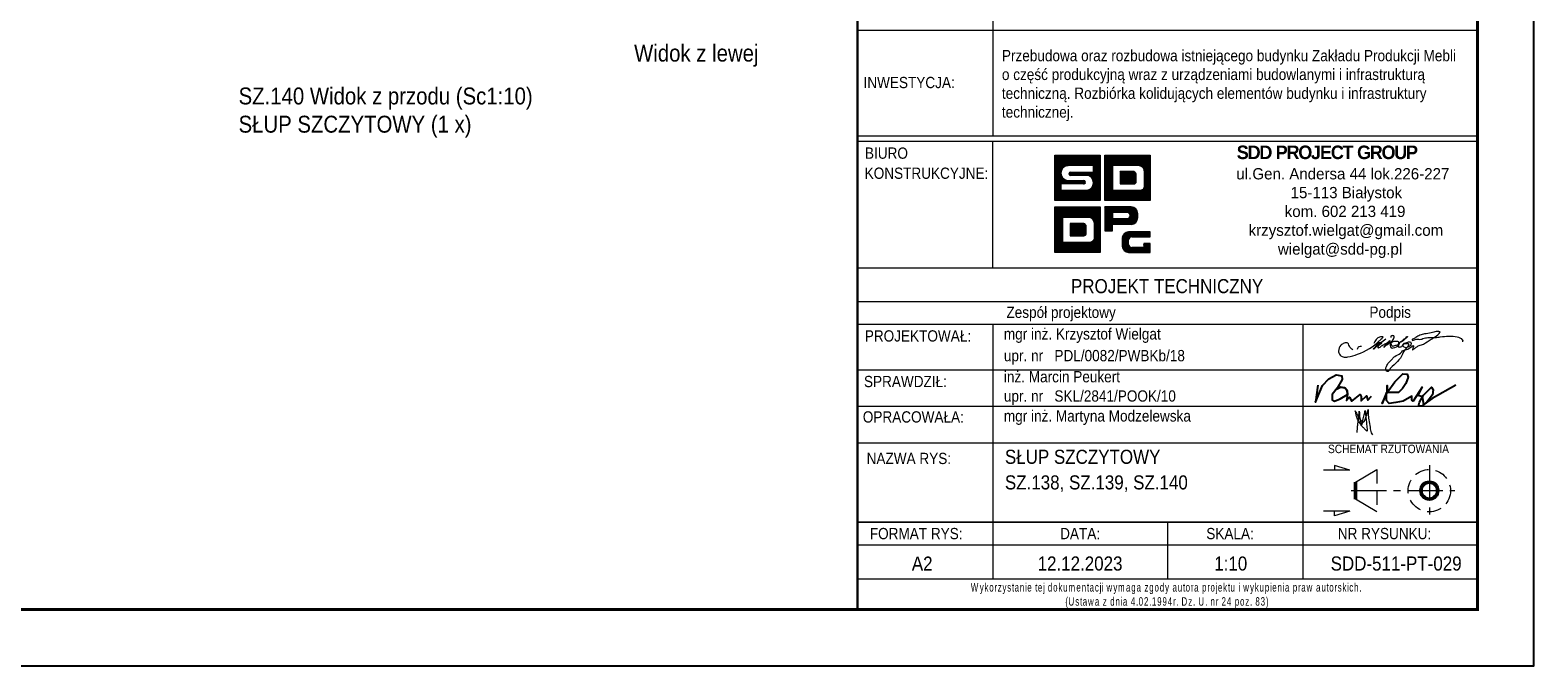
# Model space of a CAD drawing. Header units: millimetres. Extents: x -152 to 454, y 14102 to 14598.
# Tile 10 of 18: x 181 to 449, y 14102 to 14215. Entities that reach past the tile are written whole.
import ezdxf
from ezdxf.enums import TextEntityAlignment as Align

# ---------------------------------------------------------------- set-up
doc = ezdxf.new("R2010")
doc.units = ezdxf.units.MM
doc.header["$LTSCALE"] = 10
doc.linetypes.add('HIDDEN', pattern=[0.375, 0.25, -0.125])
doc.linetypes.add('MITTE', pattern=[2, 1.25, -0.25, 0.25, -0.25])
for name, color, linetype, lineweight in [('--- widok', 7, 'Continuous', 13), ('_RAMKA', 7, 'Continuous', 35), ('_Tabelka', 7, 'Continuous', 25), ('PS_DIM', 4, 'Continuous', 13), ('PS_Hidden', 2, 'HIDDEN', 9), ('PS_MIDLINE', 5, 'MITTE', 13), ('PS_Pos', 1, 'Continuous', 15), ('PS_SOLID', 7, 'Continuous', 30), ('PS_TEXT', 3, 'Continuous', 18)]:
    doc.layers.add(name, color=color, linetype=linetype, lineweight=lineweight)
doc.layers.add('_FORMATKA', color=8, linetype='Continuous', plot=False)
doc.styles.add('gil', font='txt', dxfattribs={"width": 0.9})

# ---------------------------------------------------------------- blocks, each defined once
blk = doc.blocks.new('*U135')
at = {"layer": '_FORMATKA', "lineweight": -3}
blk.add_lwpolyline([(-594, 0), (0, 0), (0, 420), (-594, 420)], close=True, dxfattribs=at)
at = {"layer": '_RAMKA', "lineweight": -3, "const_width": 0.5}
blk.add_lwpolyline([(-564, 10), (-10, 10), (-10, 410), (-564, 410)], close=True, dxfattribs=at)
blk = doc.blocks.new('A$C077725B1')
at = {"layer": 'PS_SOLID', "color": 5, "lineweight": 25}
for points in [[(0.45, 3.96), (0, 0.74), (1.35, 3.86), (2.53, 5.09), (3.87, 5.86), (4.96, 5.66), (5.03, 4.97), (4.09, 3.39), (3.17, 2.17), (3.12, 1.2), (3.6, 0.93), (4.61, 1.41), (5.99, 2.21), (5.97, 2.95), (5.49, 3.43), (4.71, 3.58), (3.95, 3.2), (4.71, 3.58), (5.49, 3.43), (5.97, 2.95), (5.99, 2.21), (5.79, 1.09), (6.4, 1.71), (6.83, 0.96), (8.36, 2.21), (8.58, 1.82), (8.58, 1.03), (9.53, 1.97), (9.77, 1.14), (10.51, 1.89)], [(26.25, 3.91), (21.8, 1.47), (19.81, 0), (19.26, 0), (19.47, 0.79), (20.21, 2.08), (21.68, 3.55), (21.99, 3.05), (21.86, 2.14), (20.81, 0.74), (20.25, 0.33), (20.03, 1.78), (19.17, 1.98), (19.96, 3.54), (18.27, 0.97), (18, 1.12), (18, 1.91), (16.37, 0.97), (15.05, 0.72), (13.81, 0.54), (13.29, 1.06), (13.29, 2.56), (12.47, 0.52), (13.42, 2.59), (13.42, 3.89), (13.42, 2.59), (14.85, 4.56), (16.34, 6.04), (17.15, 6.01), (17.36, 5.44), (16.89, 4.25), (16.25, 3.31), (15.51, 2.56), (13.42, 2.59)]]:
    blk.add_lwpolyline(points, dxfattribs=at)
blk = doc.blocks.new('tabela_rys')
at = {"layer": '_Tabelka', "color": 251, "lineweight": 15}
for p, q in [((45.62, 123.55), (45.62, 91.73)), ((21.62, 110.45), (131.62, 110.45)), ((21.62, 91.73), (131.62, 91.73)), ((21.62, 91.73), (131.62, 91.73)), ((21.62, 91.73), (131.62, 91.73)), ((131.62, 90.73), (21.62, 90.73)), ((45.62, 68.32), (45.62, 90.73)), ((21.62, 68.32), (131.48, 68.32)), ((131.62, 62.32), (21.62, 62.32)), ((21.62, 58.32), (131.62, 58.32)), ((21.62, 58.32), (131.62, 58.32)), ((45.62, 58.32), (45.62, 37.33)), ((100.62, 58.32), (100.62, 37.33)), ((21.62, 50.24), (131.62, 50.24)), ((21.62, 43.79), (131.62, 43.79)), ((21.62, 37.33), (131.62, 37.33)), ((21.62, 37.33), (131.62, 37.33)), ((21.62, 37.33), (131.62, 37.33)), ((21.62, 37.33), (131.62, 37.33)), ((21.62, 37.33), (131.62, 37.33)), ((21.62, 37.33), (131.62, 37.33)), ((21.62, 37.33), (131.62, 37.33)), ((21.62, 37.33), (131.62, 37.33)), ((45.62, 37.33), (45.62, 23.22)), ((100.62, 37.33), (100.62, 13.22)), ((21.62, 23.22), (131.62, 23.22)), ((131.62, 23.22), (21.62, 23.22)), ((45.62, 23.22), (45.62, 13.22)), ((76.62, 23.22), (76.62, 13.22)), ((21.62, 19.22), (131.62, 19.22)), ((21.62, 13.22), (131.62, 13.22))]:
    blk.add_line(p, q, dxfattribs=at)
at = {"layer": '_Tabelka', "color": 251, "lineweight": 30}
blk.add_lwpolyline([(131.62, 123.55), (21.62, 123.55), (21.62, 7.77), (131.62, 7.77)], close=True, dxfattribs=at)
at = {"layer": 'PS_DIM', "color": 12, "true_color": 0xc90603}
for p, q in [((56.62, 88.27), (56.68, 88.33)), ((56.62, 88.1), (56.84, 88.33)), ((56.62, 87.93), (57.01, 88.33)), ((56.62, 87.76), (57.18, 88.33)), ((56.62, 87.59), (57.35, 88.33)), ((56.62, 87.43), (57.52, 88.33)), ((56.62, 87.26), (57.69, 88.33)), ((56.62, 87.09), (57.86, 88.33)), ((56.62, 86.92), (58.02, 88.33)), ((56.62, 86.75), (58.19, 88.33)), ((56.62, 86.58), (58.36, 88.33)), ((56.62, 86.42), (58.53, 88.33)), ((56.62, 86.25), (58.7, 88.33)), ((56.62, 86.08), (58.87, 88.33)), ((56.62, 85.91), (59.03, 88.33)), ((56.62, 85.74), (59.2, 88.33)), ((56.62, 85.57), (59.37, 88.33)), ((56.62, 85.41), (59.54, 88.33)), ((56.62, 85.24), (59.71, 88.33)), ((56.62, 85.07), (59.88, 88.33)), ((56.62, 84.9), (60.04, 88.33)), ((56.62, 84.73), (60.21, 88.33)), ((56.62, 88.33), (64.68, 88.33)), ((56.62, 80.27), (56.62, 88.33)), ((58.28, 86.23), (60.38, 88.33)), ((58.6, 86.38), (60.55, 88.33)), ((58.82, 86.43), (60.72, 88.33)), ((59, 86.45), (60.89, 88.33)), ((59.17, 86.45), (61.05, 88.33)), ((59.34, 86.45), (61.22, 88.33)), ((59.51, 86.45), (61.39, 88.33)), ((59.68, 86.45), (61.56, 88.33)), ((59.85, 86.45), (61.73, 88.33)), ((60.01, 86.45), (61.9, 88.33)), ((60.18, 86.45), (62.06, 88.33)), ((60.35, 86.45), (62.23, 88.33)), ((60.52, 86.45), (62.4, 88.33)), ((60.69, 86.45), (62.57, 88.33)), ((60.86, 86.45), (62.74, 88.33)), ((61.02, 86.45), (62.91, 88.33)), ((61.19, 86.45), (63.07, 88.33)), ((61.36, 86.45), (63.24, 88.33)), ((61.53, 86.45), (63.41, 88.33)), ((61.7, 86.45), (63.58, 88.33)), ((61.87, 86.45), (63.75, 88.33)), ((62.04, 86.45), (63.92, 88.33)), ((62.2, 86.45), (64.09, 88.33)), ((62.37, 86.45), (64.25, 88.33)), ((62.54, 86.45), (64.42, 88.33)), ((62.71, 86.45), (64.59, 88.33)), ((64.68, 88.33), (64.68, 80.27)), ((65.5, 88.33), (73.56, 88.33)), ((65.5, 80.27), (65.5, 88.33)), ((65.5, 88.2), (65.63, 88.33)), ((65.5, 88.03), (65.8, 88.33)), ((65.5, 87.86), (65.97, 88.33)), ((65.5, 87.69), (66.14, 88.33)), ((65.5, 87.52), (66.3, 88.33)), ((65.5, 87.35), (66.47, 88.33)), ((65.5, 87.18), (66.64, 88.33)), ((65.5, 87.02), (66.81, 88.33)), ((65.5, 86.85), (66.98, 88.33)), ((65.5, 86.68), (67.15, 88.33)), ((65.5, 86.51), (67.31, 88.33)), ((65.5, 86.34), (67.48, 88.33)), ((65.5, 86.17), (67.65, 88.33)), ((65.5, 86.01), (67.82, 88.33)), ((65.5, 85.84), (67.99, 88.33)), ((65.5, 85.67), (68.16, 88.33)), ((65.5, 85.5), (68.32, 88.33)), ((65.5, 85.33), (68.49, 88.33)), ((65.5, 85.16), (68.66, 88.33)), ((66.95, 86.45), (68.83, 88.33)), ((67.12, 86.45), (69, 88.33)), ((67.28, 86.45), (69.17, 88.33)), ((67.45, 86.45), (69.33, 88.33)), ((67.62, 86.45), (69.5, 88.33)), ((67.79, 86.45), (69.67, 88.33)), ((67.96, 86.45), (69.84, 88.33)), ((68.13, 86.45), (70.01, 88.33)), ((68.29, 86.45), (70.18, 88.33)), ((68.46, 86.45), (70.34, 88.33)), ((68.63, 86.45), (70.51, 88.33)), ((68.8, 86.45), (70.68, 88.33)), ((68.97, 86.45), (70.85, 88.33)), ((69.14, 86.45), (71.02, 88.33)), ((69.31, 86.45), (71.19, 88.33)), ((69.47, 86.45), (71.35, 88.33)), ((69.64, 86.45), (71.52, 88.33)), ((69.81, 86.45), (71.69, 88.33)), ((69.98, 86.45), (71.86, 88.33)), ((70.15, 86.45), (72.03, 88.33)), ((70.32, 86.45), (72.2, 88.33)), ((70.48, 86.45), (72.37, 88.33)), ((70.65, 86.45), (72.53, 88.33)), ((70.82, 86.45), (72.7, 88.33)), ((70.99, 86.45), (72.87, 88.33)), ((71.16, 86.45), (73.04, 88.33)), ((71.33, 86.45), (73.21, 88.33)), ((71.49, 86.45), (73.38, 88.33)), ((71.66, 86.44), (73.54, 88.33)), ((73.56, 88.33), (73.56, 80.27)), ((56.62, 84.56), (57.91, 85.86)), ((63.51, 86.45), (59.01, 86.45)), ((62.84, 84.55), (64.68, 86.4)), ((62.88, 86.45), (64.68, 88.25)), ((62.94, 84.49), (64.68, 86.23)), ((63.04, 84.42), (64.68, 86.06)), ((63.05, 86.45), (64.68, 88.08)), ((63.12, 84.34), (64.68, 85.89)), ((63.2, 84.25), (64.68, 85.72)), ((63.21, 86.45), (64.68, 87.91)), ((63.38, 86.45), (64.68, 87.74)), ((63.51, 86.4), (64.68, 87.58)), ((63.51, 86.23), (64.68, 87.41)), ((63.51, 86.07), (64.68, 87.24)), ((63.51, 85.9), (64.68, 87.07)), ((63.51, 85.73), (64.68, 86.9)), ((63.51, 85.56), (64.68, 86.73)), ((63.51, 85.39), (64.68, 86.56)), ((63.51, 85.32), (63.51, 86.45)), ((65.5, 85), (66.88, 86.38)), ((65.5, 84.83), (66.88, 86.21)), ((65.5, 84.66), (66.88, 86.04)), ((65.5, 84.49), (66.88, 85.87)), ((65.5, 84.32), (66.88, 85.71)), ((66.88, 86.45), (66.88, 82.1)), ((71.64, 86.45), (66.88, 86.45)), ((66.88, 86.45), (66.88, 82.1)), ((68.1, 86.45), (66.88, 86.45)), ((71.64, 86.45), (68.43, 86.45)), ((71.79, 86.41), (73.56, 88.18)), ((71.91, 86.36), (73.56, 88.01)), ((72.02, 86.3), (73.56, 87.84)), ((72.12, 86.23), (73.56, 87.67)), ((72.21, 86.15), (73.56, 87.5)), ((72.29, 86.06), (73.56, 87.33)), ((72.36, 85.97), (73.56, 87.17)), ((72.43, 85.86), (73.56, 87)), ((72.48, 85.75), (73.56, 86.83)), ((72.52, 85.62), (73.56, 86.66)), ((72.54, 85.48), (73.56, 86.49)), ((72.55, 85.32), (73.56, 86.32)), ((72.55, 85.15), (73.56, 86.15)), ((72.55, 84.98), (73.56, 85.99)), ((72.55, 84.81), (73.56, 85.82)), ((72.55, 84.64), (73.56, 85.65)), ((56.62, 84.4), (57.76, 85.54)), ((56.62, 84.23), (57.71, 85.32)), ((56.62, 84.06), (57.69, 85.14)), ((56.62, 83.89), (57.7, 84.98)), ((56.62, 83.72), (57.73, 84.83)), ((56.62, 83.55), (57.77, 84.7)), ((56.62, 83.39), (57.81, 84.58)), ((56.62, 83.22), (57.87, 84.47)), ((56.62, 83.05), (57.94, 84.37)), ((56.62, 82.88), (58.01, 84.28)), ((56.62, 82.71), (58.09, 84.19)), ((56.62, 82.54), (58.18, 84.11)), ((56.62, 82.38), (58.28, 84.04)), ((56.62, 82.21), (58.39, 83.98)), ((56.62, 82.04), (57.69, 83.12)), ((56.62, 81.87), (57.69, 82.95)), ((61.76, 83.22), (57.69, 83.22)), ((57.69, 83.22), (57.69, 82.1)), ((57.8, 83.22), (58.5, 83.92)), ((57.97, 83.22), (58.62, 83.88)), ((58.14, 83.22), (58.76, 83.84)), ((58.31, 83.22), (58.91, 83.82)), ((58.47, 83.22), (59.07, 83.82)), ((58.64, 83.22), (59.24, 83.82)), ((58.81, 83.22), (59.41, 83.82)), ((58.98, 83.22), (59.58, 83.82)), ((59.01, 83.82), (61.76, 83.82)), ((59.14, 85.07), (59.39, 85.32)), ((59.15, 83.22), (59.75, 83.82)), ((59.16, 84.92), (59.56, 85.32)), ((59.22, 84.81), (59.73, 85.32)), ((59.32, 84.74), (59.9, 85.32)), ((59.32, 83.22), (59.92, 83.82)), ((59.44, 85.32), (63.51, 85.32)), ((62.19, 84.72), (59.44, 84.72)), ((59.47, 84.72), (60.07, 85.32)), ((59.48, 83.22), (60.08, 83.82)), ((59.64, 84.72), (60.24, 85.32)), ((59.65, 83.22), (60.25, 83.82)), ((59.81, 84.72), (60.41, 85.32)), ((59.82, 83.22), (60.42, 83.82)), ((59.97, 84.72), (60.57, 85.32)), ((59.99, 83.22), (60.59, 83.82)), ((60.14, 84.72), (60.74, 85.32)), ((60.16, 83.22), (60.76, 83.82)), ((60.31, 84.72), (60.91, 85.32)), ((60.33, 83.22), (60.93, 83.82)), ((60.48, 84.72), (61.08, 85.32)), ((60.49, 83.22), (61.09, 83.82)), ((60.65, 84.72), (61.25, 85.32)), ((60.66, 83.22), (61.26, 83.82)), ((60.82, 84.72), (61.42, 85.32)), ((60.83, 83.22), (61.43, 83.82)), ((60.98, 84.72), (61.58, 85.32)), ((61, 83.22), (61.6, 83.82)), ((61.07, 80.27), (64.68, 83.87)), ((61.15, 84.72), (61.75, 85.32)), ((61.17, 83.22), (61.77, 83.82)), ((61.24, 80.27), (64.68, 83.7)), ((61.32, 84.72), (61.92, 85.32)), ((61.34, 83.22), (61.9, 83.79)), ((61.41, 80.27), (64.68, 83.53)), ((61.49, 84.72), (62.09, 85.32)), ((61.5, 83.22), (61.99, 83.71)), ((61.58, 80.27), (64.68, 83.37)), ((61.66, 84.72), (62.26, 85.32)), ((61.67, 83.22), (62.05, 83.6)), ((61.75, 80.27), (64.68, 83.2)), ((61.83, 84.72), (62.43, 85.32)), ((61.86, 83.24), (62.05, 83.43)), ((61.92, 80.27), (64.68, 83.03)), ((61.99, 84.72), (62.59, 85.32)), ((62.16, 84.72), (62.76, 85.32)), ((62.32, 84.71), (62.93, 85.32)), ((62.47, 84.69), (63.1, 85.32)), ((62.6, 84.66), (63.27, 85.32)), ((62.72, 84.61), (63.44, 85.32)), ((63.15, 82.51), (64.68, 84.04)), ((63.28, 84.15), (64.68, 85.55)), ((63.34, 84.05), (64.68, 85.39)), ((63.4, 83.93), (64.68, 85.22)), ((63.42, 82.95), (64.68, 84.21)), ((63.44, 83.81), (64.68, 85.05)), ((63.48, 83.68), (64.68, 84.88)), ((63.49, 83.18), (64.68, 84.38)), ((63.5, 83.53), (64.68, 84.71)), ((63.51, 83.37), (64.68, 84.54)), ((65.5, 84.15), (66.88, 85.54)), ((65.5, 83.99), (66.88, 85.37)), ((65.5, 83.82), (66.88, 85.2)), ((65.5, 83.65), (66.88, 85.03)), ((65.5, 83.48), (66.88, 84.86)), ((65.5, 83.31), (66.88, 84.7)), ((65.5, 83.14), (66.88, 84.53)), ((65.5, 82.98), (66.88, 84.36)), ((65.5, 82.81), (66.88, 84.19)), ((65.5, 82.64), (66.88, 84.02)), ((65.5, 82.47), (66.88, 83.85)), ((65.5, 82.3), (66.88, 83.69)), ((65.5, 82.13), (66.88, 83.52)), ((65.5, 81.96), (66.88, 83.35)), ((65.5, 81.8), (66.88, 83.18)), ((65.5, 81.63), (66.88, 83.01)), ((68.24, 85.39), (68.24, 83.22)), ((70.68, 85.39), (68.24, 85.39)), ((68.24, 85.39), (68.24, 83.22)), ((70.68, 85.39), (68.24, 85.39)), ((68.24, 85.38), (68.25, 85.39)), ((68.24, 85.22), (68.42, 85.39)), ((68.24, 85.05), (68.59, 85.39)), ((68.24, 84.88), (68.76, 85.39)), ((68.24, 84.71), (68.93, 85.39)), ((68.24, 84.54), (69.09, 85.39)), ((68.24, 84.37), (69.26, 85.39)), ((68.24, 84.21), (69.43, 85.39)), ((68.24, 84.04), (69.6, 85.39)), ((68.24, 83.87), (69.77, 85.39)), ((68.24, 83.7), (69.94, 85.39)), ((68.24, 83.53), (70.1, 85.39)), ((68.24, 83.36), (70.27, 85.39)), ((68.24, 83.22), (70.68, 83.22)), ((68.24, 83.22), (70.68, 83.22)), ((68.27, 83.22), (70.44, 85.39)), ((68.43, 83.22), (70.61, 85.39)), ((68.6, 83.22), (70.75, 85.36)), ((68.77, 83.22), (70.85, 85.3)), ((68.94, 83.22), (70.94, 85.22)), ((69.11, 83.22), (71.01, 85.12)), ((69.28, 83.22), (71.06, 85)), ((69.44, 83.22), (71.08, 84.85)), ((69.61, 83.22), (71.08, 84.68)), ((69.78, 83.22), (71.08, 84.52)), ((69.95, 83.22), (71.08, 84.35)), ((70.12, 83.22), (71.08, 84.18)), ((70.29, 83.22), (71.08, 84.01)), ((70.36, 80.27), (73.56, 83.46)), ((70.45, 83.22), (71.08, 83.84)), ((70.53, 80.27), (73.56, 83.29)), ((70.62, 83.22), (71.08, 83.67)), ((70.7, 80.27), (73.56, 83.12)), ((70.81, 83.24), (71.06, 83.48)), ((70.87, 80.27), (73.56, 82.96)), ((71.08, 83.62), (71.08, 84.83)), ((71.08, 83.62), (71.08, 84.83)), ((72.47, 82.54), (73.56, 83.63)), ((72.54, 82.78), (73.56, 83.8)), ((72.55, 84.47), (73.56, 85.48)), ((72.55, 82.89), (72.55, 85.32)), ((72.55, 82.89), (72.55, 85.32)), ((72.55, 84.3), (73.56, 85.31)), ((72.55, 84.14), (73.56, 85.14)), ((72.55, 83.97), (73.56, 84.98)), ((72.55, 83.8), (73.56, 84.81)), ((72.55, 83.63), (73.56, 84.64)), ((72.55, 83.46), (73.56, 84.47)), ((72.55, 83.29), (73.56, 84.3)), ((72.55, 83.13), (73.56, 84.13)), ((72.55, 82.96), (73.56, 83.97)), ((56.62, 81.7), (57.69, 82.78)), ((56.62, 81.53), (57.69, 82.61)), ((56.62, 81.36), (57.69, 82.44)), ((56.62, 81.2), (57.69, 82.27)), ((56.62, 81.03), (57.69, 82.1)), ((56.62, 80.86), (57.85, 82.1)), ((56.62, 80.69), (58.02, 82.1)), ((56.62, 80.52), (58.19, 82.1)), ((56.62, 80.35), (58.36, 82.1)), ((64.68, 80.27), (56.62, 80.27)), ((56.7, 80.27), (58.53, 82.1)), ((56.86, 80.27), (58.7, 82.1)), ((57.03, 80.27), (58.86, 82.1)), ((57.2, 80.27), (59.03, 82.1)), ((57.37, 80.27), (59.2, 82.1)), ((57.54, 80.27), (59.37, 82.1)), ((57.69, 82.1), (62.19, 82.1)), ((57.71, 80.27), (59.54, 82.1)), ((57.87, 80.27), (59.71, 82.1)), ((58.04, 80.27), (59.87, 82.1)), ((58.21, 80.27), (60.04, 82.1)), ((58.38, 80.27), (60.21, 82.1)), ((58.55, 80.27), (60.38, 82.1)), ((58.72, 80.27), (60.55, 82.1)), ((58.89, 80.27), (60.72, 82.1)), ((59.05, 80.27), (60.88, 82.1)), ((59.22, 80.27), (61.05, 82.1)), ((59.39, 80.27), (61.22, 82.1)), ((59.56, 80.27), (61.39, 82.1)), ((59.73, 80.27), (61.56, 82.1)), ((59.9, 80.27), (61.73, 82.1)), ((60.06, 80.27), (61.89, 82.1)), ((60.23, 80.27), (62.06, 82.1)), ((60.4, 80.27), (62.23, 82.1)), ((60.57, 80.27), (62.42, 82.12)), ((60.74, 80.27), (62.65, 82.18)), ((60.91, 80.27), (63.09, 82.45)), ((62.08, 80.27), (64.68, 82.86)), ((62.25, 80.27), (64.68, 82.69)), ((62.42, 80.27), (64.68, 82.52)), ((62.59, 80.27), (64.68, 82.36)), ((62.76, 80.27), (64.68, 82.19)), ((62.93, 80.27), (64.68, 82.02)), ((63.09, 80.27), (64.68, 81.85)), ((63.26, 80.27), (64.68, 81.68)), ((63.43, 80.27), (64.68, 81.51)), ((63.6, 80.27), (64.68, 81.35)), ((63.77, 80.27), (64.68, 81.18)), ((63.94, 80.27), (64.68, 81.01)), ((64.1, 80.27), (64.68, 80.84)), ((64.27, 80.27), (64.68, 80.67)), ((64.44, 80.27), (64.68, 80.5)), ((64.61, 80.27), (64.68, 80.33)), ((65.5, 81.46), (66.88, 82.84)), ((65.5, 81.29), (66.88, 82.68)), ((65.5, 81.12), (66.88, 82.51)), ((65.5, 80.95), (66.88, 82.34)), ((65.5, 80.79), (66.88, 82.17)), ((65.5, 80.62), (66.98, 82.1)), ((65.5, 80.45), (67.14, 82.1)), ((65.5, 80.28), (67.31, 82.1)), ((73.56, 80.27), (65.5, 80.27)), ((65.65, 80.27), (67.48, 82.1)), ((65.82, 80.27), (67.65, 82.1)), ((65.99, 80.27), (67.82, 82.1)), ((66.15, 80.27), (67.99, 82.1)), ((66.32, 80.27), (68.15, 82.1)), ((66.49, 80.27), (68.32, 82.1)), ((66.66, 80.27), (68.49, 82.1)), ((66.83, 80.27), (68.66, 82.1)), ((66.88, 82.1), (71.64, 82.1)), ((66.88, 82.1), (71.64, 82.1)), ((67, 80.27), (68.83, 82.1)), ((67.17, 80.27), (69, 82.1)), ((67.33, 80.27), (69.16, 82.1)), ((67.5, 80.27), (69.33, 82.1)), ((67.67, 80.27), (69.5, 82.1)), ((67.84, 80.27), (69.67, 82.1)), ((68.01, 80.27), (69.84, 82.1)), ((68.18, 80.27), (70.01, 82.1)), ((68.34, 80.27), (70.17, 82.1)), ((68.51, 80.27), (70.34, 82.1)), ((68.68, 80.27), (70.51, 82.1)), ((68.85, 80.27), (70.68, 82.1)), ((69.02, 80.27), (70.85, 82.1)), ((69.19, 80.27), (71.02, 82.1)), ((69.35, 80.27), (71.19, 82.1)), ((69.52, 80.27), (71.35, 82.1)), ((69.69, 80.27), (71.52, 82.1)), ((69.86, 80.27), (71.69, 82.09)), ((70.03, 80.27), (71.86, 82.1)), ((70.2, 80.27), (72.11, 82.17)), ((71.04, 80.27), (73.56, 82.79)), ((71.21, 80.27), (73.56, 82.62)), ((71.37, 80.27), (73.56, 82.45)), ((71.54, 80.27), (73.56, 82.28)), ((71.71, 80.27), (73.56, 82.11)), ((71.88, 80.27), (73.56, 81.95)), ((72.05, 80.27), (73.56, 81.78)), ((72.22, 80.27), (73.56, 81.61)), ((72.38, 80.27), (73.56, 81.44)), ((72.55, 80.27), (73.56, 81.27)), ((72.72, 80.27), (73.56, 81.1)), ((72.89, 80.27), (73.56, 80.93)), ((73.06, 80.27), (73.56, 80.77)), ((73.23, 80.27), (73.56, 80.6)), ((73.4, 80.27), (73.56, 80.43)), ((56.62, 79.14), (64.68, 79.14)), ((56.62, 71.08), (56.62, 79.14)), ((56.62, 79.14), (64.68, 79.14)), ((56.62, 71.08), (56.62, 79.14)), ((56.62, 79.01), (56.75, 79.14)), ((56.62, 78.84), (56.92, 79.14)), ((56.62, 78.67), (57.09, 79.14)), ((56.62, 78.5), (57.25, 79.14)), ((56.62, 78.33), (57.42, 79.14)), ((56.62, 78.17), (57.59, 79.14)), ((56.62, 78), (57.76, 79.14)), ((56.62, 77.83), (57.93, 79.14)), ((56.62, 77.66), (58.1, 79.14)), ((56.62, 77.49), (58.27, 79.14)), ((56.62, 77.32), (58.43, 79.14)), ((56.62, 77.16), (58.6, 79.14)), ((56.62, 76.99), (58.77, 79.14)), ((56.62, 76.82), (58.94, 79.14)), ((56.62, 76.65), (59.11, 79.14)), ((56.62, 76.48), (59.28, 79.14)), ((56.62, 76.31), (59.44, 79.14)), ((56.62, 76.15), (59.61, 79.14)), ((56.62, 75.98), (59.78, 79.14)), ((58.07, 77.26), (59.95, 79.14)), ((58.24, 77.26), (60.12, 79.14)), ((58.4, 77.26), (60.29, 79.14)), ((58.57, 77.26), (60.45, 79.14)), ((58.74, 77.26), (60.62, 79.14)), ((58.91, 77.26), (60.79, 79.14)), ((59.08, 77.26), (60.96, 79.14)), ((59.25, 77.26), (61.13, 79.14)), ((59.41, 77.26), (61.3, 79.14)), ((59.58, 77.26), (61.46, 79.14)), ((59.75, 77.26), (61.63, 79.14)), ((59.92, 77.26), (61.8, 79.14)), ((60.09, 77.26), (61.97, 79.14)), ((60.26, 77.26), (62.14, 79.14)), ((60.42, 77.26), (62.31, 79.14)), ((60.59, 77.26), (62.47, 79.14)), ((60.76, 77.26), (62.64, 79.14)), ((60.93, 77.26), (62.81, 79.14)), ((61.1, 77.26), (62.98, 79.14)), ((61.27, 77.26), (63.15, 79.14)), ((61.44, 77.26), (63.32, 79.14)), ((61.6, 77.26), (63.48, 79.14)), ((61.77, 77.26), (63.65, 79.14)), ((61.94, 77.26), (63.82, 79.14)), ((62.11, 77.26), (63.99, 79.14)), ((62.28, 77.26), (64.16, 79.14)), ((62.45, 77.26), (64.33, 79.14)), ((62.61, 77.26), (64.5, 79.14)), ((62.78, 77.26), (64.66, 79.14)), ((62.91, 77.22), (64.68, 78.99)), ((63.03, 77.17), (64.68, 78.82)), ((63.14, 77.11), (64.68, 78.65)), ((63.24, 77.04), (64.68, 78.48)), ((63.33, 76.96), (64.68, 78.31)), ((63.41, 76.88), (64.68, 78.15)), ((63.48, 76.78), (64.68, 77.98)), ((63.55, 76.67), (64.68, 77.81)), ((63.6, 76.56), (64.68, 77.64)), ((64.68, 79.14), (64.68, 71.08)), ((64.68, 79.14), (64.68, 71.08)), ((56.62, 75.81), (58, 77.19)), ((56.62, 75.64), (58, 77.02)), ((56.62, 75.47), (58, 76.86)), ((56.62, 75.3), (58, 76.69)), ((56.62, 75.13), (58, 76.52)), ((56.62, 74.97), (58, 76.35)), ((56.62, 74.8), (58, 76.18)), ((56.62, 74.63), (58, 76.01)), ((56.62, 74.46), (58, 75.85)), ((56.62, 74.29), (58, 75.68)), ((56.62, 74.12), (58, 75.51)), ((56.62, 73.96), (58, 75.34)), ((56.62, 73.79), (58, 75.17)), ((56.62, 73.62), (58, 75)), ((58, 77.26), (58, 72.91)), ((62.76, 77.26), (58, 77.26)), ((58, 77.26), (58, 72.91)), ((62.76, 77.26), (58, 77.26)), ((58, 77.26), (58, 72.91)), ((62.76, 77.26), (58, 77.26)), ((59.36, 76.21), (59.36, 74.03)), ((61.8, 76.21), (59.36, 76.21)), ((59.36, 76.2), (59.37, 76.21)), ((59.36, 76.03), (59.54, 76.21)), ((59.36, 75.86), (59.71, 76.21)), ((59.36, 75.69), (59.88, 76.21)), ((59.36, 75.52), (60.05, 76.21)), ((59.36, 75.36), (60.21, 76.21)), ((59.36, 75.19), (60.38, 76.21)), ((59.36, 75.02), (60.55, 76.21)), ((59.36, 74.85), (60.72, 76.21)), ((59.36, 74.68), (60.89, 76.21)), ((59.36, 74.51), (61.06, 76.21)), ((59.36, 74.35), (61.22, 76.21)), ((59.36, 74.18), (61.39, 76.21)), ((59.36, 76.21), (59.36, 74.03)), ((61.8, 76.21), (59.36, 76.21)), ((59.36, 76.21), (59.36, 74.03)), ((61.8, 76.21), (59.36, 76.21)), ((59.39, 74.03), (61.56, 76.21)), ((59.55, 74.03), (61.73, 76.21)), ((59.72, 74.03), (61.87, 76.18)), ((59.89, 74.03), (61.97, 76.11)), ((60.06, 74.03), (62.06, 76.03)), ((60.23, 74.03), (62.13, 75.93)), ((60.4, 74.03), (62.18, 75.81)), ((60.56, 74.03), (62.2, 75.66)), ((60.73, 74.03), (62.2, 75.5)), ((60.9, 74.03), (62.2, 75.33)), ((61.07, 74.03), (62.2, 75.16)), ((61.24, 74.03), (62.2, 74.99)), ((62.2, 74.43), (62.2, 75.64)), ((62.2, 74.43), (62.2, 75.64)), ((62.2, 74.43), (62.2, 75.64)), ((63.64, 76.43), (64.68, 77.47)), ((63.66, 76.29), (64.68, 77.3)), ((63.67, 76.13), (64.68, 77.14)), ((63.67, 75.96), (64.68, 76.97)), ((63.67, 75.79), (64.68, 76.8)), ((63.67, 75.62), (64.68, 76.63)), ((63.67, 75.45), (64.68, 76.46)), ((63.67, 75.29), (64.68, 76.29)), ((63.67, 73.7), (63.67, 76.13)), ((63.67, 73.7), (63.67, 76.13)), ((63.67, 73.7), (63.67, 76.13)), ((63.67, 75.12), (64.68, 76.13)), ((63.67, 74.95), (64.68, 75.96)), ((63.67, 74.78), (64.68, 75.79)), ((63.67, 74.61), (64.68, 75.62)), ((63.67, 74.44), (64.68, 75.45)), ((63.67, 74.28), (64.68, 75.28)), ((63.67, 74.11), (64.68, 75.12)), ((63.67, 73.94), (64.68, 74.95)), ((56.62, 73.45), (58, 74.84)), ((56.62, 73.28), (58, 74.67)), ((56.62, 73.11), (58, 74.5)), ((56.62, 72.95), (58, 74.33)), ((56.62, 72.78), (58, 74.16)), ((56.62, 72.61), (58, 73.99)), ((56.62, 72.44), (58, 73.82)), ((56.62, 72.27), (58, 73.66)), ((56.62, 72.1), (58, 73.49)), ((56.62, 71.94), (58, 73.32)), ((56.62, 71.77), (58, 73.15)), ((56.62, 71.6), (58, 72.98)), ((56.62, 71.43), (58.1, 72.91)), ((56.62, 71.26), (58.26, 72.91)), ((56.62, 71.09), (58.43, 72.91)), ((56.77, 71.08), (58.6, 72.91)), ((56.94, 71.08), (58.77, 72.91)), ((57.11, 71.08), (58.94, 72.91)), ((57.27, 71.08), (59.11, 72.91)), ((57.44, 71.08), (59.27, 72.91)), ((57.61, 71.08), (59.44, 72.91)), ((57.78, 71.08), (59.61, 72.91)), ((57.95, 71.08), (59.78, 72.91)), ((58, 72.91), (62.76, 72.91)), ((58, 72.91), (62.76, 72.91)), ((58, 72.91), (62.76, 72.91)), ((58.12, 71.08), (59.95, 72.91)), ((58.28, 71.08), (60.12, 72.91)), ((58.45, 71.08), (60.28, 72.91)), ((58.62, 71.08), (60.45, 72.91)), ((58.79, 71.08), (60.62, 72.91)), ((58.96, 71.08), (60.79, 72.91)), ((59.13, 71.08), (60.96, 72.91)), ((59.3, 71.08), (61.13, 72.91)), ((59.36, 74.03), (61.8, 74.03)), ((59.36, 74.03), (61.8, 74.03)), ((59.36, 74.03), (61.8, 74.03)), ((59.46, 71.08), (61.29, 72.91)), ((59.63, 71.08), (61.46, 72.91)), ((59.8, 71.08), (61.63, 72.91)), ((59.97, 71.08), (61.8, 72.91)), ((60.14, 71.08), (61.97, 72.91)), ((60.31, 71.08), (62.14, 72.91)), ((60.47, 71.08), (62.3, 72.91)), ((60.64, 71.08), (62.47, 72.91)), ((60.81, 71.08), (62.64, 72.91)), ((60.98, 71.08), (62.81, 72.9)), ((61.15, 71.08), (62.98, 72.91)), ((61.32, 71.08), (63.22, 72.99)), ((61.41, 74.03), (62.2, 74.82)), ((61.48, 71.08), (64.68, 74.27)), ((61.57, 74.03), (62.2, 74.65)), ((61.65, 71.08), (64.68, 74.1)), ((61.74, 74.03), (62.2, 74.49)), ((61.82, 71.08), (64.68, 73.94)), ((61.93, 74.05), (62.18, 74.29)), ((61.99, 71.08), (64.68, 73.77)), ((62.16, 71.08), (64.68, 73.6)), ((62.33, 71.08), (64.68, 73.43)), ((62.49, 71.08), (64.68, 73.26)), ((62.66, 71.08), (64.68, 73.09)), ((62.83, 71.08), (64.68, 72.93)), ((63, 71.08), (64.68, 72.76)), ((63.17, 71.08), (64.68, 72.59)), ((63.34, 71.08), (64.68, 72.42)), ((63.5, 71.08), (64.68, 72.25)), ((63.59, 73.35), (64.68, 74.44)), ((63.66, 73.59), (64.68, 74.61)), ((63.67, 73.77), (64.68, 74.78)), ((64.68, 71.08), (56.62, 71.08)), ((64.68, 71.08), (56.62, 71.08)), ((63.67, 71.08), (64.68, 72.08)), ((63.84, 71.08), (64.68, 71.92)), ((64.01, 71.08), (64.68, 71.75)), ((64.18, 71.08), (64.68, 71.58)), ((64.35, 71.08), (64.68, 71.41)), ((64.51, 71.08), (64.68, 71.24))]:
    blk.add_line(p, q, dxfattribs=at)
at = {"layer": 'PS_DIM', "color": 18, "true_color": 0x000000}
for p, q in [((65.5, 79.11), (65.53, 79.14)), ((65.5, 78.95), (65.69, 79.14)), ((65.5, 78.79), (65.85, 79.14)), ((65.5, 78.63), (66.01, 79.14)), ((65.5, 78.47), (66.17, 79.14)), ((65.5, 78.31), (66.33, 79.14)), ((65.5, 78.15), (66.49, 79.14)), ((65.5, 77.99), (66.65, 79.14)), ((65.5, 77.83), (66.81, 79.14)), ((65.5, 77.67), (66.97, 79.14)), ((65.5, 77.51), (67.13, 79.14)), ((65.5, 77.35), (67.29, 79.14)), ((65.5, 77.19), (67.45, 79.14)), ((65.5, 77.03), (67.61, 79.14)), ((65.5, 76.87), (67.77, 79.14)), ((65.5, 79.14), (65.5, 74.87)), ((70.17, 79.14), (65.5, 79.14)), ((65.5, 76.71), (66.86, 78.07)), ((65.5, 76.55), (66.86, 77.91)), ((65.5, 76.39), (66.86, 77.75)), ((65.5, 76.23), (66.86, 77.59)), ((66.86, 78.12), (66.86, 77.06)), ((69.51, 78.12), (66.86, 78.12)), ((66.92, 78.12), (67.93, 79.14)), ((67.08, 78.12), (68.09, 79.14)), ((67.23, 78.12), (68.25, 79.14)), ((67.39, 78.12), (68.41, 79.14)), ((67.55, 78.12), (68.57, 79.14)), ((67.71, 78.12), (68.73, 79.14)), ((67.87, 78.12), (68.89, 79.14)), ((68.03, 78.12), (69.05, 79.14)), ((68.19, 78.12), (69.21, 79.14)), ((68.35, 78.12), (69.37, 79.14)), ((68.51, 78.12), (69.53, 79.14)), ((68.67, 78.12), (69.69, 79.14)), ((68.83, 78.12), (69.85, 79.14)), ((68.84, 76.05), (71.24, 78.46)), ((68.99, 78.12), (70.01, 79.14)), ((69, 76.05), (71.29, 78.34)), ((69.15, 78.12), (70.17, 79.14)), ((69.16, 76.05), (71.33, 78.22)), ((69.31, 78.12), (70.32, 79.13)), ((69.32, 76.05), (71.35, 78.08)), ((69.47, 78.12), (70.45, 79.11)), ((69.48, 76.05), (71.36, 77.93)), ((69.62, 78.11), (70.58, 79.07)), ((69.64, 76.05), (71.36, 77.77)), ((69.74, 78.07), (70.69, 79.02)), ((69.8, 76.05), (71.36, 77.61)), ((69.83, 78), (70.79, 78.96)), ((69.9, 77.91), (70.89, 78.9)), ((69.91, 77.28), (71.19, 78.56)), ((69.96, 77.81), (70.97, 78.83)), ((69.98, 77.67), (71.05, 78.74)), ((69.98, 77.52), (71.13, 78.66)), ((69.99, 77.54), (69.99, 77.65)), ((71.36, 77.23), (71.36, 77.95)), ((65.5, 76.07), (66.86, 77.43)), ((65.5, 75.91), (66.86, 77.27)), ((65.5, 75.75), (66.86, 77.11)), ((65.5, 75.59), (66.97, 77.06)), ((65.5, 75.43), (67.13, 77.06)), ((65.5, 75.27), (67.29, 77.06)), ((65.5, 75.11), (67.45, 77.06)), ((65.5, 74.95), (67.61, 77.06)), ((65.58, 74.87), (67.77, 77.06)), ((65.74, 74.87), (66.86, 75.99)), ((65.9, 74.87), (66.86, 75.83)), ((66.06, 74.87), (66.86, 75.67)), ((66.22, 74.87), (66.86, 75.51)), ((66.38, 74.87), (66.86, 75.35)), ((66.54, 74.87), (66.86, 75.19)), ((66.7, 74.87), (66.86, 75.03)), ((66.86, 77.06), (69.51, 77.06)), ((66.86, 74.87), (66.86, 76.05)), ((66.86, 76.05), (70.17, 76.05)), ((66.92, 76.05), (67.93, 77.06)), ((67.08, 76.05), (68.09, 77.06)), ((67.24, 76.05), (68.25, 77.06)), ((67.4, 76.05), (68.41, 77.06)), ((67.56, 76.05), (68.57, 77.06)), ((67.72, 76.05), (68.73, 77.06)), ((67.88, 76.05), (68.89, 77.06)), ((68.04, 76.05), (69.05, 77.06)), ((68.2, 76.05), (69.21, 77.06)), ((68.36, 76.05), (69.37, 77.06)), ((68.52, 76.05), (69.53, 77.06)), ((68.68, 76.05), (69.77, 77.14)), ((69.96, 76.05), (71.36, 77.45)), ((70.12, 76.05), (71.36, 77.29)), ((70.28, 76.05), (71.35, 77.12)), ((70.48, 76.09), (71.32, 76.93)), ((70.75, 76.2), (71.21, 76.66)), ((65.5, 74.87), (66.86, 74.87)), ((68.6, 73.62), (69.68, 74.7)), ((68.6, 73.45), (69.85, 74.7)), ((68.6, 73.28), (70.02, 74.7)), ((68.6, 73.11), (70.19, 74.7)), ((68.6, 72.94), (70.36, 74.7)), ((68.6, 72.77), (70.53, 74.7)), ((68.6, 72.61), (70.69, 74.7)), ((68.6, 72.44), (70.86, 74.7)), ((68.6, 73.6), (68.6, 72.18)), ((68.6, 72.27), (69.74, 73.42)), ((68.6, 72.1), (69.73, 73.23)), ((68.61, 73.8), (69.5, 74.69)), ((68.62, 71.95), (69.73, 73.06)), ((68.65, 71.82), (69.73, 72.9)), ((68.69, 74.04), (69.26, 74.61)), ((68.7, 71.7), (69.73, 72.73)), ((68.76, 71.59), (69.73, 72.56)), ((68.83, 71.5), (69.74, 72.4)), ((68.91, 71.41), (69.77, 72.27)), ((73.56, 74.7), (69.7, 74.7)), ((69.73, 72.49), (69.73, 73.28)), ((70.14, 73.82), (71.03, 74.7)), ((70.28, 73.83), (73.56, 73.83)), ((70.33, 73.83), (71.2, 74.7)), ((70.5, 73.83), (71.37, 74.7)), ((70.67, 73.83), (71.54, 74.7)), ((70.83, 73.83), (71.7, 74.7)), ((71, 73.83), (71.87, 74.7)), ((71.17, 73.83), (72.04, 74.7)), ((71.34, 73.83), (72.21, 74.7)), ((71.51, 73.83), (72.38, 74.7)), ((71.61, 71.08), (73.16, 72.62)), ((71.68, 73.83), (72.55, 74.7)), ((71.78, 71.08), (73.32, 72.62)), ((71.85, 73.83), (72.71, 74.7)), ((71.95, 71.08), (73.49, 72.62)), ((72.01, 73.83), (72.88, 74.7)), ((72.12, 71.08), (73.56, 72.52)), ((72.18, 73.83), (73.05, 74.7)), ((72.29, 71.08), (73.56, 72.35)), ((72.35, 73.83), (73.22, 74.7)), ((72.4, 72.54), (72.48, 72.62)), ((72.4, 72.37), (72.65, 72.62)), ((72.4, 72.2), (72.82, 72.62)), ((72.4, 72.03), (72.99, 72.62)), ((73.56, 72.62), (72.4, 72.62)), ((72.4, 72.62), (72.4, 71.94)), ((72.52, 73.83), (73.39, 74.7)), ((72.69, 73.83), (73.56, 74.7)), ((72.86, 73.83), (73.56, 74.54)), ((73.02, 73.83), (73.56, 74.37)), ((73.19, 73.83), (73.56, 74.2)), ((73.36, 73.83), (73.56, 74.03)), ((73.53, 73.83), (73.56, 73.87)), ((73.56, 73.83), (73.56, 74.7)), ((73.56, 71.08), (73.56, 72.62)), ((69, 71.33), (69.84, 72.16)), ((69.1, 71.25), (69.92, 72.07)), ((69.2, 71.19), (70.02, 72)), ((69.32, 71.14), (70.14, 71.96)), ((69.45, 71.1), (70.29, 71.94)), ((69.6, 71.08), (70.45, 71.94)), ((69.7, 71.08), (73.56, 71.08)), ((69.76, 71.08), (70.62, 71.94)), ((69.93, 71.08), (70.79, 71.94)), ((70.1, 71.08), (70.96, 71.94)), ((70.27, 71.08), (71.13, 71.94)), ((72.4, 71.94), (70.28, 71.94)), ((70.44, 71.08), (71.3, 71.94)), ((70.6, 71.08), (71.46, 71.94)), ((70.77, 71.08), (71.63, 71.94)), ((70.94, 71.08), (71.8, 71.94)), ((71.11, 71.08), (71.97, 71.94)), ((71.28, 71.08), (72.14, 71.94)), ((71.45, 71.08), (72.31, 71.94)), ((72.46, 71.08), (73.56, 72.18)), ((72.62, 71.08), (73.56, 72.01)), ((72.79, 71.08), (73.56, 71.84)), ((72.96, 71.08), (73.56, 71.68)), ((73.13, 71.08), (73.56, 71.51)), ((73.3, 71.08), (73.56, 71.34)), ((73.47, 71.08), (73.56, 71.17))]:
    blk.add_line(p, q, dxfattribs=at)
at = {"layer": 'PS_DIM', "color": 12, "true_color": 0xc90603}
for centre, radius, start, end in [((59.01, 85.13), 1.31, 90, 270), ((71.43, 85.34), 1.12, 358.8688, 78.9457), ((71.43, 85.34), 1.12, 358.8688, 78.9457), ((59.44, 85.02), 0.3, 90, 270), ((61.76, 83.52), 0.3, 270, 90), ((62.19, 83.41), 1.31, 270, 90), ((70.48, 84.83), 0.597, 360, 70.5288), ((70.48, 84.83), 0.597, 360, 70.5288), ((70.68, 83.62), 0.398, 270, 360), ((70.68, 83.62), 0.398, 270, 0), ((71.75, 82.9), 0.806, 262.7652, 359.6781), ((71.75, 82.9), 0.806, 262.7652, 359.6781), ((61.6, 75.64), 0.597, 360, 70.5288), ((61.6, 75.64), 0.597, 360, 70.5288), ((61.6, 75.64), 0.597, 360, 70.5288), ((62.55, 76.16), 1.12, 358.8688, 78.9457), ((62.55, 76.16), 1.12, 358.8688, 78.9457), ((62.55, 76.16), 1.12, 358.8688, 78.9457), ((61.8, 74.43), 0.398, 270, 360), ((61.8, 74.43), 0.398, 270, 360), ((61.8, 74.43), 0.398, 270, 0), ((62.87, 73.71), 0.806, 262.7652, 359.6781), ((62.87, 73.71), 0.806, 262.7652, 359.6781), ((62.87, 73.71), 0.806, 262.7652, 359.6781)]:
    blk.add_arc(centre, radius, start, end, dxfattribs=at)
at = {"layer": 'PS_DIM', "color": 18, "true_color": 0x000000}
for centre, radius, start, end in [((69.51, 77.65), 0.475, 0, 89.972), ((70.17, 77.95), 1.19, 0, 90), ((69.51, 77.54), 0.475, 270, 0), ((70.17, 77.23), 1.19, 270, 0), ((69.7, 73.6), 1.1, 90, 180), ((70.28, 73.28), 0.55, 90, 180), ((70.28, 72.49), 0.55, 180, 270), ((69.7, 72.18), 1.1, 180, 270)]:
    blk.add_arc(centre, radius, start, end, dxfattribs=at)
at = {"layer": 'PS_DIM', "color": 5, "true_color": 0x1d16e9}
for points in [[(115.36, 55.7), (113.22, 53.93), (113.18, 53.9), (113.18, 53.98), (113.33, 54.13), (113.56, 54.36), (114.45, 55.17), (114.55, 55.14), (113.99, 54.42), (113.95, 54.18), (114.03, 54.16), (114.58, 54.48), (115.19, 54.83), (115.46, 54.98), (115.73, 55.14), (115.95, 55.36), (116.04, 55.45), (116.06, 55.39), (116.02, 55.28), (115.29, 54.61), (115.06, 54.38), (115.02, 54.23), (115.14, 54.35), (115.64, 54.75), (116.77, 55.82), (116.82, 56), (116.82, 56.17), (116.69, 56.3), (116.5, 56.3), (116.26, 56.24), (116.23, 56.11), (116.23, 56)], [(116.27, 54.78), (116.4, 54.56), (116.58, 54.45), (116.96, 54.56), (117.27, 54.64), (117.58, 54.82), (117.66, 55.11), (117.19, 55.3), (116.43, 55.09), (116.18, 54.85), (116.11, 54.56), (116.28, 54.15), (116.65, 54.15), (117.64, 54.62), (118.01, 55.28), (118.3, 55.44), (118.6, 55.74), (118.91, 55.92), (119.04, 56.14), (119.09, 56.16), (118.24, 55.3), (117.84, 55.07), (117.57, 54.61), (117.57, 54.35), (118.03, 54.35), (118.3, 54.51), (118.35, 54.72), (118.63, 54.99), (119.09, 55.11), (119.38, 55.19), (119.72, 55.19), (119.86, 54.94), (119.56, 54.42), (119.25, 54.24), (118.63, 54.24), (118.45, 54.43), (118.39, 54.64), (119.46, 54.8), (119.3, 54.52), (119.18, 54.31), (118.99, 54.13), (118.15, 52.67), (115.93, 50.15), (115.75, 49.97), (115.52, 50.04), (115.33, 50.36), (115.46, 50.86), (115.83, 51.49), (116.51, 52.17), (116.97, 52.63), (117.94, 53.19), (118.45, 53.7), (119.24, 53.91), (120.28, 54.51), (120.08, 53.78), (120.47, 54.09), (120.72, 54.24), (120.96, 54.38), (121.28, 54.56), (121.66, 54.66), (123.03, 55.46), (124.83, 56.69), (124.99, 56.96), (124.75, 57.03), (124.29, 57.03), (123.37, 56.78), (122.22, 56.61), (121.4, 56.39), (120.69, 55.98), (120.26, 55.73), (120.02, 55.6), (120.05, 55.5), (120.57, 55.64), (121.34, 55.64), (122.15, 55.85), (123.03, 55.97), (124.11, 55.97), (125.01, 56.08), (128, 56.08), (128.89, 55.57), (128.97, 55.25), (128.95, 55.23)], [(109.48, 53.8), (108.99, 54.29), (108.79, 54.65), (108.6, 54.97), (107.99, 54.97), (107.36, 54.6), (106.97, 53.57), (107.12, 53.03), (107.77, 52.55), (108.62, 52.55), (110.32, 53), (114.18, 55.37), (114.63, 55.81), (114.9, 56.08), (114.41, 56.08), (113.23, 54.9)], [(111.02, 54.38), (110.58, 54.31), (110.37, 54.14), (110.28, 53.86)], [(109.92, 42.99), (110.36, 42.1), (110.66, 41.59), (111.09, 41.15), (111.38, 40.99), (111.66, 41.47), (111.96, 42.25), (112.08, 42.76), (112.2, 43.19)], [(111.71, 43.01), (111.79, 41.97), (111.9, 41.03), (111.99, 40.03), (111.99, 39.38), (111.65, 39.72), (111.22, 40.15), (110.84, 40.68), (110.65, 41.02), (110.26, 41.69), (110.08, 42.33), (109.92, 42.99)], [(110.26, 39.14), (110.35, 40.27), (110.43, 40.94), (110.49, 41.47), (110.59, 42.26), (110.65, 42.75), (110.65, 42.9)], [(110.65, 42.9), (110.68, 42.38), (110.68, 42.14), (110.7, 41.97), (110.71, 41.9), (110.76, 41.68), (110.81, 41.47), (110.84, 41.29), (110.91, 40.88), (111.01, 40.53), (111.04, 40.47), (111.14, 40.66), (111.22, 40.95), (111.29, 41.28), (111.38, 41.81), (111.5, 42.26), (111.6, 42.66), (111.71, 43.03)], [(112.2, 43.19), (112.23, 42.5), (112.33, 41.38), (112.56, 40.06), (112.77, 39.1), (112.98, 38.73)]]:
    blk.add_spline(points, degree=3, dxfattribs=at)
at = {"layer": 'PS_Hidden'}
blk.add_line((113.73, 32.58), (113.73, 25.08), dxfattribs=at)
blk.add_circle((123.07, 28.83), 3.75, dxfattribs=at)
at = {"layer": 'PS_MIDLINE', "ltscale": 0.5}
for p, q in [((123.07, 33.33), (123.07, 24.33)), ((109.23, 28.83), (127.57, 28.83))]:
    blk.add_line(p, q, dxfattribs=at)
at = {"layer": 'PS_Pos'}
for p, q in [((109.98, 30.33), (113.73, 32.58)), ((113.73, 25.08), (109.98, 27.33))]:
    blk.add_line(p, q, dxfattribs=at)
at = {"layer": 'PS_Pos', "lineweight": 50}
blk.add_line((109.98, 27.33), (109.98, 30.33), dxfattribs=at)
at = {"layer": 'PS_SOLID', "lineweight": 50}
blk.add_line((109.98, 30.33), (109.98, 27.33), dxfattribs=at)
blk.add_circle((123.07, 28.83), 1.5, dxfattribs=at)
blk.add_circle((123.07, 28.83), 1.5, dxfattribs=at)
at = {"layer": 'PS_TEXT', "color": 7}
for p, q in [((108.95, 32.44), (104.3, 32.44)), ((108.95, 32.44), (106.22, 33.26)), ((106.22, 33.26), (106.22, 32.44)), ((108.95, 25.21), (104.3, 25.21)), ((108.95, 25.21), (106.22, 24.39)), ((106.22, 24.39), (106.22, 25.21))]:
    blk.add_line(p, q, dxfattribs=at)
at = {"layer": 'PS_Pos', "color": 7, "xscale": 0.9500000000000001, "yscale": 0.9500000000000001, "zscale": 0.9500000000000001}
blk.add_blockref('A$C077725B1', (102.85, 43.79), dxfattribs=at)
at = {"layer": '--- widok', "ltscale": 0.5, "insert": (47.25, 106.96, 0.43), "char_height": 2, "width": 80.3878, "attachment_point": 1, "style": 'gil'}
blk.add_mtext('{\\C0;Przebudowa oraz rozbudowa istniejącego budynku Zakładu Produkcji Mebli o część produkcyjną wraz z urządzeniami budowlanymi i infrastrukturą techniczną. Rozbiórka kolidujących elementów budynku i infrastruktury technicznej.}', dxfattribs=at)
at = {"layer": '_Tabelka', "color": 12, "style": 'gil', "width": 0.9}
for s, height, p in [('INWESTYCJA:', 2, (30.79, 101.19)), ('BIURO', 2, (26.77, 88.67)), ('KONSTRUKCYJNE:', 2, (33.87, 85.11)), ('PROJEKT TECHNICZNY', 2.5, (76.55, 65.09)), ('PROJEKTOWAŁ: ', 2, (32.69, 56.26)), ('SPRAWDZIŁ: ', 2, (30.47, 48.18)), ('OPRACOWAŁA: ', 2, (31.87, 41.9)), ('NAZWA RYS:', 2, (30.74, 34.54))]:
    blk.add_text(s, height=height, dxfattribs=at).set_placement(p, align=Align.MIDDLE)
at = {"layer": '_Tabelka', "color": 251, "style": 'gil', "width": 0.9}
for s, p in [('Zespół projektowy', (57.75, 60.22)), ('Podpis', (116.12, 60.22)), ('FORMAT RYS:', (32.04, 21.22)), ('DATA:', (61.12, 21.22)), ('SKALA:', (87.72, 21.22)), ('NR RYSUNKU:', (115.12, 21.22))]:
    blk.add_text(s, height=2, dxfattribs=at).set_placement(p, align=Align.MIDDLE)
at = {"layer": '_Tabelka', "color": 7, "style": 'gil', "width": 0.9}
for s, p in [('mgr inż. Krzysztof Wielgat', (47.6, 56.62)), ('upr. nr   PDL/0082/PWBKb/18 ', (47.6, 52.77)), ('inż. Marcin Peukert', (47.6, 49.03)), ('upr. nr   SKL/2841/POOK/10 ', (47.6, 45.61)), ('mgr inż. Martyna Modzelewska', (47.6, 42.08))]:
    blk.add_text(s, height=2, dxfattribs=at).set_placement(p, align=Align.MIDDLE_LEFT)
at = {"layer": '_Tabelka', "color": 7, "insert": (81.68, 90.01), "char_height": 2.5, "attachment_point": 1, "style": 'gil'}
blk.add_mtext_dynamic_manual_height_columns('{\\fGill Sans MT|b1|i0|c238|p34;\\H0.96x;\\W1;\\T0.9;\\C12;         SDD \\C7;PROJECT GROUP\\fGill Sans MT|b0|i0|c238|p34;\\P\\pi7.1307;\\H0.83333x;\\T1;ul.^IGen. Andersa 44 lok.226-227\\P\\pi16.782;15-113 Białystok\\P\\pi15.736;kom. 602 213 419\\P\\pi9.3298;krzysztof.wielgat@gmail.com\\P       wielgat@\\C12;sdd-pg\\C7;.pl}', width=50.3067, gutter_width=15, heights=[27.85], dxfattribs=at)
at = {"layer": '_Tabelka', "color": 7, "lineweight": 13, "insert": (22.63, 10.21), "char_height": 1.5, "attachment_point": 4, "style": 'gil'}
blk.add_mtext_dynamic_manual_height_columns('\\pi19.10122;{\\W0.7;\\T1.2;Wykorzystanie tej dokumentacji wymaga zgody autora projektu i wykupienia praw autorskich.\\P\\pi35.86535;(Ustawa z dnia 4.02.1994r. Dz. U. nr 24 poz. 83)}', width=107.5936, gutter_width=12.5, heights=[0], dxfattribs=at)
at = {"layer": '_Tabelka', "color": 7, "style": 'gil', "width": 0.9}
for p in [(47.79, 34.83), (47.79, 30.29), (47.79, 26.06)]:
    blk.add_attdef('NAZWA_RYS:', text='', height=2.5, dxfattribs=at).set_placement(p, align=Align.MIDDLE_LEFT)
blk.add_attdef('FORMAT', text='', height=2.5, dxfattribs=at).set_placement((33.12, 15.91), align=Align.MIDDLE)
at = {"layer": '_Tabelka', "color": 7, "style": 'gil', "width": 0.9, "flags": 8}
for tag, p in [('DATA', (61.11, 15.91)), ('SKALA', (87.85, 15.91)), ('NR_RYSUNKU', (117.18, 15.91))]:
    blk.add_attdef(tag, text='', height=2.5, dxfattribs=at).set_placement(p, align=Align.MIDDLE)
at = {"layer": 'PS_TEXT', "color": 7, "insert": (100.88, 36.98), "char_height": 1.5, "width": 31.0028, "attachment_point": 1, "style": 'gil'}
blk.add_mtext('\\pi4.20993;SCHEMAT RZUTOWANIA', dxfattribs=at)
blk = doc.blocks.new('*X294')
at = {"color": 3, "style": 'gil', "width": 0.9}
for s, p in [('SZ.140 Widok z przodu (Sc1:10)', (218.39, 14201.82)), ('SŁUP SZCZYTOWY (1 x)', (218.39, 14196.82))]:
    blk.add_text(s, height=3, dxfattribs=at).set_placement(p)
blk = doc.blocks.new('*X312')
at = {"color": 3, "style": 'gil', "width": 0.9}
blk.add_text('Widok z lewej', height=3, dxfattribs=at).set_placement((288.55, 14209.42))

msp = doc.modelspace()

# ---------------------------------------------------------------- block references
at = {"layer": 'PS_DIM'}
msp.add_blockref('*U135', (448.16, 14102.29), dxfattribs=at)
at = {"layer": 'PS_DIM', "color": 7}
ref = msp.add_blockref('tabela_rys', (306.55, 14104.52), dxfattribs=at)
ref.add_attrib('FORMAT', 'A2', dxfattribs={"layer": '_Tabelka', "color": 7, "height": 2.5, "style": 'gil', "width": 0.9}).set_placement((339.66, 14120.43), align=Align.MIDDLE)
ref.add_attrib('DATA', '12.12.2023', dxfattribs={"layer": '_Tabelka', "color": 7, "height": 2.5, "style": 'gil', "width": 0.9, "flags": 8}).set_placement((367.66, 14120.43), align=Align.MIDDLE)
ref.add_attrib('SKALA', '1:10', dxfattribs={"layer": '_Tabelka', "color": 7, "height": 2.5, "style": 'gil', "width": 0.9, "flags": 8}).set_placement((394.39, 14120.43), align=Align.MIDDLE)
ref.add_attrib('NR_RYSUNKU', 'SDD-511-PT-029', dxfattribs={"layer": '_Tabelka', "color": 7, "height": 2.5, "style": 'gil', "width": 0.9, "flags": 8}).set_placement((423.73, 14120.43), align=Align.MIDDLE)
ref.add_attrib('NAZWA_RYS:', 'SŁUP SZCZYTOWY', dxfattribs={"layer": '_Tabelka', "color": 7, "height": 2.5, "style": 'gil', "width": 0.9}).set_placement((354.33, 14139.35), align=Align.MIDDLE_LEFT)
ref.add_attrib('NAZWA_RYS:', 'SZ.138, SZ.139, SZ.140', dxfattribs={"layer": '_Tabelka', "color": 7, "height": 2.5, "style": 'gil', "width": 0.9}).set_placement((354.33, 14134.81), align=Align.MIDDLE_LEFT)
at = {"layer": 'PS_TEXT'}
for name in ['*X312', '*X294']:
    msp.add_blockref(name, (0, 0), dxfattribs=at)

doc.saveas('drawing.dxf')
